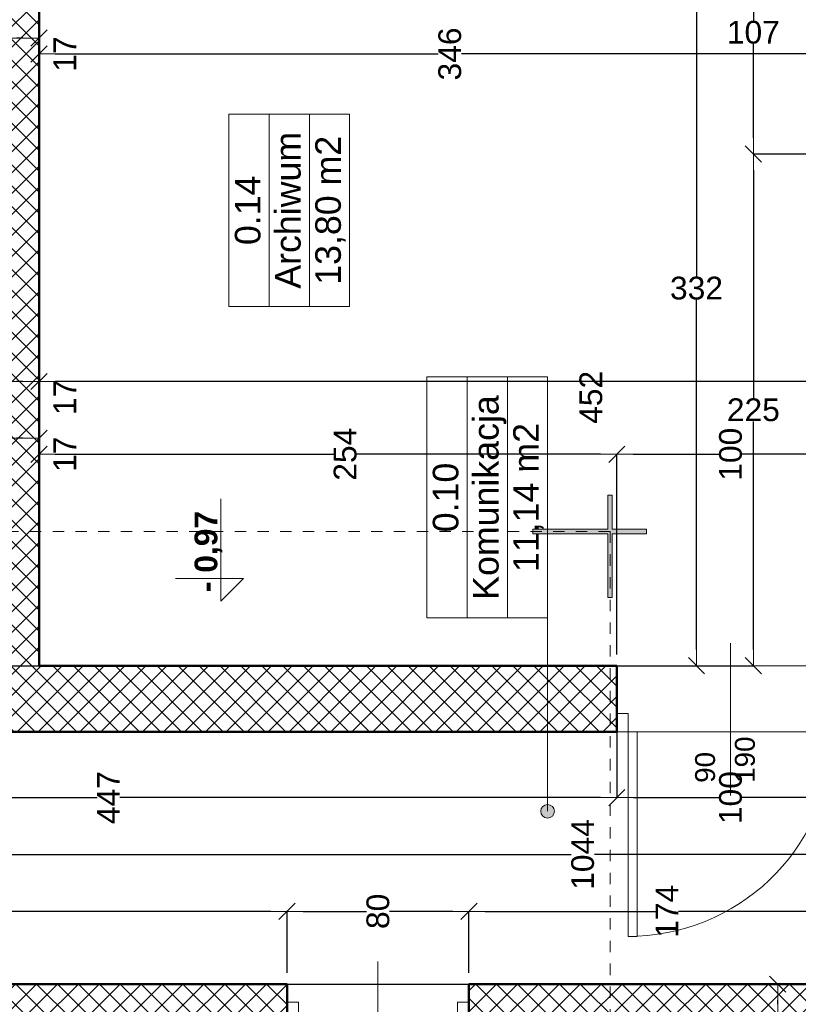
# Model space of a CAD drawing. Header units: millimetres. Extents: x 309006 to 595006, y -33000 to 67000.
# Tile 33 of 55: x 452697 to 456120, y 16503 to 20833. Entities that reach past the tile are written whole.
import ezdxf
from ezdxf.enums import TextEntityAlignment as Align

# ---------------------------------------------------------------- set-up
doc = ezdxf.new("R2010")
doc.units = ezdxf.units.MM
doc.header["$MEASUREMENT"] = 0
doc.linetypes.add('Przerywana 1_100', pattern=[100, 50, -50])
for name, color, linetype in [('Drzwi ArchiCAD', 7, 'Continuous'), ('Opisy', 7, 'Continuous'), ('Wymiary', 7, 'Continuous'), ('Ściany', 7, 'Continuous')]:
    doc.layers.add(name, color=color, linetype=linetype)
for name, color, linetype, lineweight in [('Drzwi ArchiCAD_Nr_pióra__21', 7, 'Continuous', 50), ('Drzwi ArchiCAD_Nr_pióra__3', 7, 'Continuous', 20), ('Drzwi ArchiCAD_Nr_pióra__4', 7, 'Continuous', 20), ('Metryczki pomieszczeń ArchiCADa_Nr_pióra__6', 7, 'Continuous', 13), ('Opisy_Nr_pióra__6', 7, 'Continuous', 13), ('Poziomy_Nr_pióra__6', 7, 'Continuous', 13), ('Znaczniki drzwi ArchiCADa_Nr_pióra__5', 7, 'Continuous', 5), ('Znaczniki_Nr_pióra__6', 7, 'Continuous', 13), ('Ściany_Nr_pióra__21', 7, 'Continuous', 50)]:
    doc.layers.add(name, color=color, linetype=linetype, lineweight=lineweight)
doc.layers.add('Drzwi ArchiCAD_Nr_pióra__82', color=7, linetype='Continuous', lineweight=5, true_color=0x4b4b4b)
doc.layers.add('Ściany_Nr_pióra__102', color=7, linetype='Continuous', lineweight=5, true_color=0x8c8c8c)
doc.styles.add('GENERATED_STYLE_1', font='arial.ttf')
doc.styles.add('GENERATED_STYLE_2', font='arial.ttf')
doc.dimstyles.new('GENERATED_STYLE__1', dxfattribs={"dimtxt": 100, "dimasz": 71.25, "dimexe": 0.18, "dimexo": 50, "dimgap": 0.09, "dimtad": 1, "dimdec": 0, "dimlfac": 0.1, "dimzin": 0, "dimdsep": 46, "dimtxsty": 'GENERATED_STYLE_1', "dimblk": 'ARROWHEAD_6', "dimblk1": 'ARROWHEAD_6', "dimblk2": 'ARROWHEAD_6', "dimcen": 0.09, "dimclrd": 7, "dimclre": 7, "dimclrt": 7, "dimazin": 0, "dimtfac": 1, "dimtdec": 4, "dimtmove": 0, "dimatfit": 3, "dimfxl": 1, "dimtolj": 1, "dimtzin": 0, "dimarcsym": 0})
doc.dimstyles.new('GENERATED_STYLE__2', dxfattribs={"dimtxt": 100, "dimasz": 71.25, "dimexe": 0.18, "dimexo": 50, "dimgap": 0.09, "dimtad": 1, "dimtih": 1, "dimtoh": 1, "dimdec": 0, "dimlfac": 0.1, "dimzin": 0, "dimdsep": 46, "dimtxsty": 'GENERATED_STYLE_1', "dimblk": 'ARROWHEAD_6', "dimblk1": 'ARROWHEAD_6', "dimblk2": 'ARROWHEAD_6', "dimcen": 0.09, "dimclrd": 7, "dimclre": 7, "dimclrt": 7, "dimazin": 0, "dimtfac": 1, "dimtdec": 4, "dimtmove": 0, "dimatfit": 3, "dimfxl": 1, "dimtolj": 1, "dimtzin": 0, "dimarcsym": 0})
doc.dimstyles.new('GENERATED_STYLE__3', dxfattribs={"dimtxt": 100, "dimasz": 71.25, "dimexe": 0.18, "dimexo": 50, "dimgap": 0.09, "dimtad": 1, "dimdec": 0, "dimlfac": 0.1, "dimzin": 0, "dimdsep": 46, "dimtxsty": 'GENERATED_STYLE_1', "dimblk": 'ARROWHEAD_6', "dimblk1": 'ARROWHEAD_6', "dimblk2": 'ARROWHEAD_6', "dimcen": 0.09, "dimclrd": 7, "dimclre": 7, "dimclrt": 7, "dimazin": 0, "dimtfac": 1, "dimtdec": 4, "dimtmove": 2, "dimatfit": 3, "dimfxl": 1, "dimtolj": 1, "dimtzin": 0, "dimarcsym": 0})
pattern_1 = [(45, (0, 0), (-45.961939, 45.961939), []), (135, (0, 0), (45.961939, 45.961939), [])]

# ---------------------------------------------------------------- blocks, each defined once
blk = doc.blocks.new('Komunikacja_0.10_46', base_point=(291168.8, 10956.8))
at = {"layer": 'Metryczki pomieszczeń ArchiCADa_Nr_pióra__6', "linetype": 'Continuous'}
for p, q in [((290639, 11222), (291698.7, 11222)), ((290639, 11045.2), (290639, 11222)), ((291698.7, 11222), (291698.7, 11045.2)), ((291698.7, 11045.2), (290639, 11045.2)), ((290639, 11045.2), (291698.7, 11045.2)), ((290639, 10868.4), (290639, 11045.2)), ((291698.7, 11045.2), (291698.7, 10868.4)), ((291698.7, 10868.4), (290639, 10868.4)), ((290639, 10868.4), (291698.7, 10868.4)), ((290639, 10691.7), (290639, 10868.4)), ((291698.7, 10868.4), (291698.7, 10691.7)), ((291698.7, 10691.7), (290639, 10691.7))]:
    blk.add_line(p, q, dxfattribs=at)
at = {"layer": 'Metryczki pomieszczeń ArchiCADa_Nr_pióra__6'}
for tag, style, p in [('ROOM_NUMBER', 'GENERATED_STYLE_2', (291168.8, 11196.3)), ('ROOM_NAME', 'GENERATED_STYLE_2', (291168.8, 11019.5)), ('ROOM_AREA', 'GENERATED_STYLE_1', (291168.8, 10842.7))]:
    blk.add_attdef(tag, text='', height=112.5, dxfattribs=dict(at, style=style)).set_placement(p, align=Align.TOP_CENTER)
blk = doc.blocks.new('Archiwum_0.14_50', base_point=(292431.7, 11827))
at = {"layer": 'Metryczki pomieszczeń ArchiCADa_Nr_pióra__6', "linetype": 'Continuous'}
for p, q in [((292008.9, 12092.1), (292854.6, 12092.1)), ((292008.9, 11915.4), (292008.9, 12092.1)), ((292854.6, 12092.1), (292854.6, 11915.4)), ((292854.6, 11915.4), (292008.9, 11915.4)), ((292008.9, 11915.4), (292854.6, 11915.4)), ((292008.9, 11738.6), (292008.9, 11915.4)), ((292854.6, 11915.4), (292854.6, 11738.6)), ((292854.6, 11738.6), (292008.9, 11738.6)), ((292008.9, 11738.6), (292854.6, 11738.6)), ((292008.9, 11561.8), (292008.9, 11738.6)), ((292854.6, 11738.6), (292854.6, 11561.8)), ((292854.6, 11561.8), (292008.9, 11561.8))]:
    blk.add_line(p, q, dxfattribs=at)
at = {"layer": 'Metryczki pomieszczeń ArchiCADa_Nr_pióra__6'}
for tag, style, p in [('ROOM_NUMBER', 'GENERATED_STYLE_2', (292431.7, 12066.4)), ('ROOM_NAME', 'GENERATED_STYLE_2', (292431.7, 11889.6)), ('ROOM_AREA', 'GENERATED_STYLE_1', (292431.7, 11712.9))]:
    blk.add_attdef(tag, text='', height=112.5, dxfattribs=dict(at, style=style)).set_placement(p, align=Align.TOP_CENTER)
blk = doc.blocks.new('D1 Drzwi proste 13_3')
at = {"layer": 'Drzwi ArchiCAD_Nr_pióra__21', "linetype": 'Continuous'}
for p, q in [((-500, 0), (-500, -80)), ((500, 0), (500, -80))]:
    blk.add_line(p, q, dxfattribs=at)
at = {"layer": 'Drzwi ArchiCAD_Nr_pióra__3', "linetype": 'Continuous'}
blk.add_arc((450, 0), 900, 92.5473, 180, dxfattribs=at)
at = {"layer": 'Drzwi ArchiCAD_Nr_pióra__4', "linetype": 'Continuous'}
for p, q in [((450, 900), (410, 900)), ((410, 900), (410, 0)), ((450, 0), (450, 900)), ((-450, 0), (-500, 0)), ((-500, 0), (-500, -80)), ((-450, -80), (-450, 0)), ((410, 0), (450, 0)), ((500, 0), (450, 0)), ((450, 0), (450, -80)), ((500, -80), (500, 0)), ((-500, -80), (-450, -80)), ((450, -80), (500, -80))]:
    blk.add_line(p, q, dxfattribs=at)
at = {"layer": 'Drzwi ArchiCAD_Nr_pióra__82', "linetype": 'Przerywana 1_100'}
for p, q in [((-500, 0), (500, 0)), ((-500, -290), (500, -290))]:
    blk.add_line(p, q, dxfattribs=at)
blk = doc.blocks.new('Znacznik O 13_16')
at = {"layer": 'Znaczniki drzwi ArchiCADa_Nr_pióra__5', "linetype": 'Continuous'}
blk.add_line((0, -571.25), (0, 100), dxfattribs=at)
at = {"layer": 'Znaczniki drzwi ArchiCADa_Nr_pióra__5', "style": 'GENERATED_STYLE_1'}
for tag, p in [('AC_MarkerText_2', (-13.75, -486.4395)), ('AC_MarkerText_3', (161.25, -486.4395))]:
    blk.add_attdef(tag, text='', height=87.5, rotation=90, dxfattribs=at).set_placement(p, align=Align.BOTTOM_LEFT)
blk = doc.blocks.new('Ściana_141', base_point=(290139, 18797.1))
at = {"layer": 'Ściany_Nr_pióra__102', "linetype": 'Continuous'}
h = blk.add_hatch(dxfattribs=at)
h.set_pattern_fill('Bloczki_betonowe', color=256, style=0, pattern_type=2)
h.set_pattern_definition(pattern_1)
h.paths.add_polyline_path([(290139, 10387.1), (290219, 10387.1), (290429, 10387.1), (290429, 14857.1), (290219, 14857.1), (290139, 14857.1)])
at = {"layer": 'Ściany_Nr_pióra__21', "linetype": 'Continuous'}
for p, q in [((290139, 10387.1), (290219, 10387.1)), ((290219, 10387.1), (290429, 10387.1))]:
    blk.add_line(p, q, dxfattribs=at)
at = {"layer": 'Ściany_Nr_pióra__21', "linetype": 'Continuous', "flags": 128}
for points in [[(290139, 14857.1), (290139, 10387.1)], [(290429, 10387.1), (290429, 12927.1)]]:
    blk.add_lwpolyline(points, dxfattribs=at)
at = {"layer": 'Drzwi ArchiCAD', "color": 251, "linetype": 'Continuous', "lineweight": 20, "true_color": 0x6a6a6a, "zscale": 1000, "rotation": 90}
blk.add_blockref('D1 Drzwi proste 13_3', (290139, 9887.1), dxfattribs=at)
at = {"layer": 'Znaczniki drzwi ArchiCADa_Nr_pióra__5'}
ref = blk.add_blockref('Znacznik O 13_16', (290429, 9887.1), dxfattribs=dict(at, rotation=270))
ref.add_attrib('AC_MarkerText_2', '90', dxfattribs={"color": 7, "height": 87.5, "rotation": 360, "style": 'GENERATED_STYLE_1'}).set_placement((289914, 9929.4), align=Align.BOTTOM_LEFT)
ref.add_attrib('AC_MarkerText_3', '190', dxfattribs={"color": 7, "height": 87.5, "rotation": 360, "style": 'GENERATED_STYLE_1'}).set_placement((289914, 9754.4), align=Align.BOTTOM_LEFT)
blk = doc.blocks.new('D1 Drzwi proste 13_5')
at = {"layer": 'Drzwi ArchiCAD_Nr_pióra__21', "linetype": 'Continuous'}
for p, q in [((-400, 0), (-400, -80)), ((400, 0), (400, -80))]:
    blk.add_line(p, q, dxfattribs=at)
at = {"layer": 'Drzwi ArchiCAD_Nr_pióra__3', "linetype": 'Continuous'}
blk.add_arc((350, 0), 700, 93.2758, 180, dxfattribs=at)
at = {"layer": 'Drzwi ArchiCAD_Nr_pióra__4', "linetype": 'Continuous'}
for p, q in [((350, 700), (310, 700)), ((310, 700), (310, 0)), ((350, 0), (350, 700)), ((-350, 0), (-400, 0)), ((-400, 0), (-400, -80)), ((-350, -80), (-350, 0)), ((310, 0), (350, 0)), ((400, 0), (350, 0)), ((350, 0), (350, -80)), ((400, -80), (400, 0)), ((-400, -80), (-350, -80)), ((350, -80), (400, -80))]:
    blk.add_line(p, q, dxfattribs=at)
at = {"layer": 'Drzwi ArchiCAD_Nr_pióra__82', "linetype": 'Przerywana 1_100'}
for p, q in [((-400, 0), (400, 0)), ((-400, -160), (400, -160))]:
    blk.add_line(p, q, dxfattribs=at)
blk = doc.blocks.new('Znacznik O 13_14')
at = {"layer": 'Znaczniki drzwi ArchiCADa_Nr_pióra__5', "linetype": 'Continuous'}
blk.add_line((0, -441.25), (0, 100), dxfattribs=at)
at = {"layer": 'Znaczniki drzwi ArchiCADa_Nr_pióra__5', "style": 'GENERATED_STYLE_1'}
for tag, p in [('AC_MarkerText_2', (-13.75, -356.4395)), ('AC_MarkerText_3', (161.25, -356.4395))]:
    blk.add_attdef(tag, text='', height=87.5, rotation=90, dxfattribs=at).set_placement(p, align=Align.BOTTOM_LEFT)
blk = doc.blocks.new('Ściana_148', base_point=(288869, 15757.1))
at = {"layer": 'Ściany_Nr_pióra__102', "linetype": 'Continuous'}
h = blk.add_hatch(dxfattribs=at)
h.set_pattern_fill('Bloczki_betonowe', color=256, style=0, pattern_type=2)
h.set_pattern_definition(pattern_1)
h.paths.add_polyline_path([(288869, 15887.1), (288869, 11837.1), (288949, 11837.1), (289029, 11837.1), (289029, 15757.1)])
h = blk.add_hatch(dxfattribs=at)
h.set_pattern_fill('Bloczki_betonowe', color=256, style=0, pattern_type=2)
h.set_pattern_definition(pattern_1)
h.paths.add_polyline_path([(288869, 9297.1), (288949, 9297.1), (289029, 9297.1), (289029, 11037.1), (288949, 11037.1), (288869, 11037.1)])
at = {"layer": 'Ściany_Nr_pióra__21', "linetype": 'Continuous'}
for p, q in [((288869, 11837.1), (288949, 11837.1)), ((288949, 11837.1), (289029, 11837.1)), ((288869, 11037.1), (288949, 11037.1)), ((288949, 11037.1), (289029, 11037.1))]:
    blk.add_line(p, q, dxfattribs=at)
at = {"layer": 'Ściany_Nr_pióra__21', "linetype": 'Continuous', "flags": 128}
for points in [[(289029, 11837.1), (289029, 15757.1)], [(289029, 9297.1), (289029, 11037.1)]]:
    blk.add_lwpolyline(points, dxfattribs=at)
at = {"layer": 'Drzwi ArchiCAD', "color": 251, "linetype": 'Continuous', "lineweight": 20, "true_color": 0x6a6a6a, "xscale": -1, "zscale": 1000, "rotation": 90}
blk.add_blockref('D1 Drzwi proste 13_5', (288869, 11437.1), dxfattribs=at)
at = {"layer": 'Znaczniki drzwi ArchiCADa_Nr_pióra__5'}
ref = blk.add_blockref('Znacznik O 13_14', (289029, 11437.1), dxfattribs=dict(at, rotation=270))
ref.add_attrib('AC_MarkerText_2', '80', dxfattribs={"color": 7, "height": 87.5, "rotation": 360, "style": 'GENERATED_STYLE_1'}).set_placement((288644, 11479.4), align=Align.BOTTOM_LEFT)
ref.add_attrib('AC_MarkerText_3', '190', dxfattribs={"color": 7, "height": 87.5, "rotation": 360, "style": 'GENERATED_STYLE_1'}).set_placement((288644, 11304.4), align=Align.BOTTOM_LEFT)
blk = doc.blocks.new('Ściana_153', base_point=(290139, 12927.1))
at = {"layer": 'Ściany_Nr_pióra__102', "linetype": 'Continuous'}
h = blk.add_hatch(dxfattribs=at)
h.set_pattern_fill('Bloczki_betonowe', color=256, style=0, pattern_type=2)
h.set_pattern_definition(pattern_1)
h.paths.add_polyline_path([(290429, 12927.1), (293749, 12927.1), (293749, 13097.1), (290429, 13097.1)])
at = {"layer": 'Ściany_Nr_pióra__21', "linetype": 'Continuous', "flags": 128}
for points in [[(293749, 13097.1), (290429, 13097.1)], [(290429, 12927.1), (293749, 12927.1)]]:
    blk.add_lwpolyline(points, dxfattribs=at)
blk = doc.blocks.new('ARROWHEAD_6')
at = {"color": 0, "linetype": 'Continuous', "lineweight": 0}
for p, q in [((0, 0), (-1, 0)), ((-0.5, -0.5), (0.5, 0.5))]:
    blk.add_line(p, q, dxfattribs=at)
blk = doc.blocks.new('*D1327')
at = {"layer": 'Defpoints', "color": 0}
for p in [(456242, 20767.1), (452782, 20682.1), (452782, 19497.1)]:
    blk.add_point(p, dxfattribs=at)
at = {"layer": 'Wymiary', "color": 7, "linetype": 'Continuous', "lineweight": -2}
for p, q in [((456242, 20717.1), (456242, 20681.9)), ((452782, 19547.1), (452782, 20682.3)), ((452853.2, 20682.1), (454536.7, 20682.1)), ((456170.7, 20682.1), (454639, 20682.1))]:
    blk.add_line(p, q, dxfattribs=at)
at = {"layer": 'Wymiary', "color": 7, "lineweight": -2, "xscale": 71.25, "yscale": 71.25, "zscale": 71.25, "rotation": 180}
blk.add_blockref('ARROWHEAD_6', (452782, 20682.1), dxfattribs=at)
at = {"layer": 'Wymiary', "color": 7, "lineweight": -2, "xscale": 71.25, "yscale": 71.25, "zscale": 71.25}
blk.add_blockref('ARROWHEAD_6', (456242, 20682.1), dxfattribs=at)
at = {"layer": 'Wymiary', "color": 7, "lineweight": 5, "insert": (454587.9, 20682.1), "char_height": 100, "attachment_point": 5, "rotation": 90, "style": 'GENERATED_STYLE_1'}
blk.add_mtext('\\A1;346', dxfattribs=at)
blk = doc.blocks.new('*D1328')
at = {"layer": 'Defpoints', "color": 0}
for p in [(452612, 20752.1), (452612, 19497.1), (452782, 19497.1)]:
    blk.add_point(p, dxfattribs=at)
at = {"layer": 'Wymiary', "color": 7, "linetype": 'Continuous', "lineweight": -2}
for p, q in [((452612, 19547.1), (452612, 20752.3)), ((452710.7, 20752.1), (452683.2, 20752.1)), ((452782, 19547.1), (452782, 20752.3))]:
    blk.add_line(p, q, dxfattribs=at)
at = {"layer": 'Wymiary', "color": 7, "lineweight": -2, "xscale": 71.25, "yscale": 71.25, "zscale": 71.25, "rotation": 180}
blk.add_blockref('ARROWHEAD_6', (452612, 20752.1), dxfattribs=at)
at = {"layer": 'Wymiary', "color": 7, "lineweight": -2, "xscale": 71.25, "yscale": 71.25, "zscale": 71.25}
blk.add_blockref('ARROWHEAD_6', (452782, 20752.1), dxfattribs=at)
at = {"layer": 'Wymiary', "color": 7, "lineweight": 5, "insert": (452895.4, 20682.1), "char_height": 100, "attachment_point": 5, "rotation": 90, "style": 'GENERATED_STYLE_1'}
blk.add_mtext('\\A1;17', dxfattribs=at)
blk = doc.blocks.new('*D1337')
at = {"layer": 'Defpoints', "color": 0}
for p in [(451507, 21312.1), (455672, 21312.1), (452192, 17992.1)]:
    blk.add_point(p, dxfattribs=at)
at = {"layer": 'Wymiary', "color": 7, "linetype": 'Continuous', "lineweight": -2}
for p, q in [((451557, 21312.1), (455672.2, 21312.1)), ((455672, 21240.9), (455672, 19703.2)), ((455672, 18063.4), (455672, 19601)), ((452242, 17992.1), (455672.2, 17992.1))]:
    blk.add_line(p, q, dxfattribs=at)
at = {"layer": 'Wymiary', "color": 7, "lineweight": -2, "xscale": 71.25, "yscale": 71.25, "zscale": 71.25}
for p, rotation in [((455672, 21312.1), 90), ((455672, 17992.1), 270)]:
    blk.add_blockref('ARROWHEAD_6', p, dxfattribs=dict(at, rotation=rotation))
at = {"layer": 'Wymiary', "color": 7, "lineweight": 5, "insert": (455672, 19652.1), "char_height": 100, "attachment_point": 5, "style": 'GENERATED_STYLE_1'}
blk.add_mtext('\\A1;332', dxfattribs=at)
blk = doc.blocks.new('*D1339')
at = {"layer": 'Defpoints', "color": 0}
for p in [(455922, 20242.1), (456242, 20242.1), (452192, 17992.1)]:
    blk.add_point(p, dxfattribs=at)
at = {"layer": 'Wymiary', "color": 7, "linetype": 'Continuous', "lineweight": -2}
for p, q in [((456192, 20242.1), (455921.8, 20242.1)), ((455922, 20170.9), (455922, 19168.2)), ((455922, 18063.4), (455922, 19066)), ((452242, 17992.1), (455922.2, 17992.1))]:
    blk.add_line(p, q, dxfattribs=at)
at = {"layer": 'Wymiary', "color": 7, "lineweight": -2, "xscale": 71.25, "yscale": 71.25, "zscale": 71.25}
for p, rotation in [((455922, 20242.1), 90), ((455922, 17992.1), 270)]:
    blk.add_blockref('ARROWHEAD_6', p, dxfattribs=dict(at, rotation=rotation))
at = {"layer": 'Wymiary', "color": 7, "lineweight": 5, "insert": (455922, 19117.1), "char_height": 100, "attachment_point": 5, "style": 'GENERATED_STYLE_1'}
blk.add_mtext('\\A1;225', dxfattribs=at)
blk = doc.blocks.new('*D1340')
at = {"layer": 'Defpoints', "color": 0}
for p in [(451507, 21312.1), (455922, 21312.1), (456242, 20242.1)]:
    blk.add_point(p, dxfattribs=at)
at = {"layer": 'Wymiary', "color": 7, "linetype": 'Continuous', "lineweight": -2}
for p, q in [((451557, 21312.1), (455922.2, 21312.1)), ((455922, 21240.9), (455922, 20828.2)), ((455922, 20313.4), (455922, 20726)), ((456192, 20242.1), (455921.8, 20242.1))]:
    blk.add_line(p, q, dxfattribs=at)
at = {"layer": 'Wymiary', "color": 7, "lineweight": -2, "xscale": 71.25, "yscale": 71.25, "zscale": 71.25}
for p, rotation in [((455922, 21312.1), 90), ((455922, 20242.1), 270)]:
    blk.add_blockref('ARROWHEAD_6', p, dxfattribs=dict(at, rotation=rotation))
at = {"layer": 'Wymiary', "color": 7, "lineweight": 5, "insert": (455922, 20777.1), "char_height": 100, "attachment_point": 5, "style": 'GENERATED_STYLE_1'}
blk.add_mtext('\\A1;107', dxfattribs=at)
blk = doc.blocks.new('*D1343')
at = {"layer": 'Defpoints', "color": 0}
for p in [(452782, 19497.1), (452782, 19242.1), (457302, 18972.1)]:
    blk.add_point(p, dxfattribs=at)
at = {"layer": 'Wymiary', "color": 7, "linetype": 'Continuous', "lineweight": -2}
for p, q in [((452782, 19447.1), (452782, 19241.9)), ((457230.7, 19242.1), (452853.2, 19242.1)), ((457302, 19022.1), (457302, 19242.3))]:
    blk.add_line(p, q, dxfattribs=at)
at = {"layer": 'Wymiary', "color": 7, "lineweight": -2, "xscale": 71.25, "yscale": 71.25, "zscale": 71.25, "rotation": 180}
blk.add_blockref('ARROWHEAD_6', (452782, 19242.1), dxfattribs=at)
at = {"layer": 'Wymiary', "color": 7, "lineweight": -2, "xscale": 71.25, "yscale": 71.25, "zscale": 71.25}
blk.add_blockref('ARROWHEAD_6', (457302, 19242.1), dxfattribs=at)
at = {"layer": 'Wymiary', "color": 7, "lineweight": 5, "insert": (455208.2, 19172.1), "char_height": 100, "attachment_point": 5, "rotation": 90, "style": 'GENERATED_STYLE_1'}
blk.add_mtext('\\A1;452', dxfattribs=at)
blk = doc.blocks.new('*D1344')
at = {"layer": 'Defpoints', "color": 0}
for p in [(452612, 19497.1), (452782, 19497.1), (452612, 19242.1)]:
    blk.add_point(p, dxfattribs=at)
at = {"layer": 'Wymiary', "color": 7, "linetype": 'Continuous', "lineweight": -2}
for p, q in [((452612, 19447.1), (452612, 19241.9)), ((452782, 19447.1), (452782, 19241.9)), ((452710.7, 19242.1), (452683.2, 19242.1))]:
    blk.add_line(p, q, dxfattribs=at)
at = {"layer": 'Wymiary', "color": 7, "lineweight": -2, "xscale": 71.25, "yscale": 71.25, "zscale": 71.25, "rotation": 180}
blk.add_blockref('ARROWHEAD_6', (452612, 19242.1), dxfattribs=at)
at = {"layer": 'Wymiary', "color": 7, "lineweight": -2, "xscale": 71.25, "yscale": 71.25, "zscale": 71.25}
blk.add_blockref('ARROWHEAD_6', (452782, 19242.1), dxfattribs=at)
at = {"layer": 'Wymiary', "color": 7, "lineweight": 5, "insert": (452895.4, 19172.1), "char_height": 100, "attachment_point": 5, "rotation": 90, "style": 'GENERATED_STYLE_1'}
blk.add_mtext('\\A1;17', dxfattribs=at)
blk = doc.blocks.new('*D1353')
at = {"layer": 'Defpoints', "color": 0}
for p in [(455322, 18922.1), (455322, 17992.1), (456322, 17992.1)]:
    blk.add_point(p, dxfattribs=at)
at = {"layer": 'Wymiary', "color": 7, "linetype": 'Continuous', "lineweight": -2}
for p, q in [((455322, 18042.1), (455322, 18922.3)), ((455393.2, 18922.1), (455770.8, 18922.1)), ((456250.7, 18922.1), (455873.1, 18922.1)), ((456322, 18042.1), (456322, 18922.3))]:
    blk.add_line(p, q, dxfattribs=at)
at = {"layer": 'Wymiary', "color": 7, "lineweight": -2, "xscale": 71.25, "yscale": 71.25, "zscale": 71.25, "rotation": 180}
blk.add_blockref('ARROWHEAD_6', (455322, 18922.1), dxfattribs=at)
at = {"layer": 'Wymiary', "color": 7, "lineweight": -2, "xscale": 71.25, "yscale": 71.25, "zscale": 71.25}
blk.add_blockref('ARROWHEAD_6', (456322, 18922.1), dxfattribs=at)
at = {"layer": 'Wymiary', "color": 7, "lineweight": 5, "insert": (455822, 18922.1), "char_height": 100, "attachment_point": 5, "rotation": 90, "style": 'GENERATED_STYLE_1'}
blk.add_mtext('\\A1;100', dxfattribs=at)
blk = doc.blocks.new('*D1354')
at = {"layer": 'Defpoints', "color": 0}
for p in [(452782, 19497.1), (452782, 18922.1), (455322, 17992.1)]:
    blk.add_point(p, dxfattribs=at)
at = {"layer": 'Wymiary', "color": 7, "linetype": 'Continuous', "lineweight": -2}
for p, q in [((452782, 19447.1), (452782, 18921.9)), ((452853.2, 18922.1), (454076.7, 18922.1)), ((455250.7, 18922.1), (454179, 18922.1)), ((455322, 18042.1), (455322, 18922.3))]:
    blk.add_line(p, q, dxfattribs=at)
at = {"layer": 'Wymiary', "color": 7, "lineweight": -2, "xscale": 71.25, "yscale": 71.25, "zscale": 71.25, "rotation": 180}
blk.add_blockref('ARROWHEAD_6', (452782, 18922.1), dxfattribs=at)
at = {"layer": 'Wymiary', "color": 7, "lineweight": -2, "xscale": 71.25, "yscale": 71.25, "zscale": 71.25}
blk.add_blockref('ARROWHEAD_6', (455322, 18922.1), dxfattribs=at)
at = {"layer": 'Wymiary', "color": 7, "lineweight": 5, "insert": (454127.9, 18922.1), "char_height": 100, "attachment_point": 5, "rotation": 90, "style": 'GENERATED_STYLE_1'}
blk.add_mtext('\\A1;254', dxfattribs=at)
blk = doc.blocks.new('*D1355')
at = {"layer": 'Defpoints', "color": 0}
for p in [(452612, 19497.1), (452782, 19497.1), (452612, 18992.1)]:
    blk.add_point(p, dxfattribs=at)
at = {"layer": 'Wymiary', "color": 7, "linetype": 'Continuous', "lineweight": -2}
for p, q in [((452612, 19447.1), (452612, 18991.9)), ((452782, 19447.1), (452782, 18991.9)), ((452710.7, 18992.1), (452683.2, 18992.1))]:
    blk.add_line(p, q, dxfattribs=at)
at = {"layer": 'Wymiary', "color": 7, "lineweight": -2, "xscale": 71.25, "yscale": 71.25, "zscale": 71.25, "rotation": 180}
blk.add_blockref('ARROWHEAD_6', (452612, 18992.1), dxfattribs=at)
at = {"layer": 'Wymiary', "color": 7, "lineweight": -2, "xscale": 71.25, "yscale": 71.25, "zscale": 71.25}
blk.add_blockref('ARROWHEAD_6', (452782, 18992.1), dxfattribs=at)
at = {"layer": 'Wymiary', "color": 7, "lineweight": 5, "insert": (452895.4, 18922.1), "char_height": 100, "attachment_point": 5, "rotation": 90, "style": 'GENERATED_STYLE_1'}
blk.add_mtext('\\A1;17', dxfattribs=at)
blk = doc.blocks.new('*D1362')
at = {"layer": 'Defpoints', "color": 0}
for p in [(455322, 17992.1), (456322, 17992.1), (455322, 17412.1)]:
    blk.add_point(p, dxfattribs=at)
at = {"layer": 'Wymiary', "color": 7, "linetype": 'Continuous', "lineweight": -2}
for p, q in [((455322, 17942.1), (455322, 17411.9)), ((456322, 17942.1), (456322, 17411.9)), ((455393.2, 17412.1), (455770.8, 17412.1)), ((456250.7, 17412.1), (455873.1, 17412.1))]:
    blk.add_line(p, q, dxfattribs=at)
at = {"layer": 'Wymiary', "color": 7, "lineweight": -2, "xscale": 71.25, "yscale": 71.25, "zscale": 71.25, "rotation": 180}
blk.add_blockref('ARROWHEAD_6', (455322, 17412.1), dxfattribs=at)
at = {"layer": 'Wymiary', "color": 7, "lineweight": -2, "xscale": 71.25, "yscale": 71.25, "zscale": 71.25}
blk.add_blockref('ARROWHEAD_6', (456322, 17412.1), dxfattribs=at)
at = {"layer": 'Wymiary', "color": 7, "lineweight": 5, "insert": (455822, 17412.1), "char_height": 100, "attachment_point": 5, "rotation": 90, "style": 'GENERATED_STYLE_1'}
blk.add_mtext('\\A1;100', dxfattribs=at)
blk = doc.blocks.new('*D1363')
at = {"layer": 'Defpoints', "color": 0}
for p in [(450852, 17992.1), (455322, 17992.1), (450852, 17412.1)]:
    blk.add_point(p, dxfattribs=at)
at = {"layer": 'Wymiary', "color": 7, "linetype": 'Continuous', "lineweight": -2}
for p, q in [((450852, 17942.1), (450852, 17411.9)), ((455322, 17942.1), (455322, 17411.9)), ((450923.2, 17412.1), (453036.9, 17412.1)), ((455250.7, 17412.1), (453137.1, 17412.1))]:
    blk.add_line(p, q, dxfattribs=at)
at = {"layer": 'Wymiary', "color": 7, "lineweight": -2, "xscale": 71.25, "yscale": 71.25, "zscale": 71.25, "rotation": 180}
blk.add_blockref('ARROWHEAD_6', (450852, 17412.1), dxfattribs=at)
at = {"layer": 'Wymiary', "color": 7, "lineweight": -2, "xscale": 71.25, "yscale": 71.25, "zscale": 71.25}
blk.add_blockref('ARROWHEAD_6', (455322, 17412.1), dxfattribs=at)
at = {"layer": 'Wymiary', "color": 7, "lineweight": 5, "insert": (453087, 17412.1), "char_height": 100, "attachment_point": 5, "rotation": 90, "style": 'GENERATED_STYLE_1'}
blk.add_mtext('\\A1;447', dxfattribs=at)
blk = doc.blocks.new('*D1371')
at = {"layer": 'Defpoints', "color": 0}
for p in [(460392, 18862.1), (449952, 17162.1), (449952, 17067.1)]:
    blk.add_point(p, dxfattribs=at)
at = {"layer": 'Wymiary', "color": 7, "linetype": 'Continuous', "lineweight": -2}
for p, q in [((460392, 18812.1), (460392, 17161.9)), ((449952, 17117.1), (449952, 17162.3)), ((450023.2, 17162.1), (455120.8, 17162.1)), ((460320.7, 17162.1), (455223.1, 17162.1))]:
    blk.add_line(p, q, dxfattribs=at)
at = {"layer": 'Wymiary', "color": 7, "lineweight": -2, "xscale": 71.25, "yscale": 71.25, "zscale": 71.25, "rotation": 180}
blk.add_blockref('ARROWHEAD_6', (449952, 17162.1), dxfattribs=at)
at = {"layer": 'Wymiary', "color": 7, "lineweight": -2, "xscale": 71.25, "yscale": 71.25, "zscale": 71.25}
blk.add_blockref('ARROWHEAD_6', (460392, 17162.1), dxfattribs=at)
at = {"layer": 'Wymiary', "color": 7, "lineweight": 5, "insert": (455172, 17162.1), "char_height": 100, "attachment_point": 5, "rotation": 90, "style": 'GENERATED_STYLE_1'}
blk.add_mtext('\\A1;1044', dxfattribs=at)
blk = doc.blocks.new('*D1376')
at = {"layer": 'Defpoints', "color": 0}
for p in [(454672, 16912.1), (454672, 16592.1), (456412, 16592.1)]:
    blk.add_point(p, dxfattribs=at)
at = {"layer": 'Wymiary', "color": 7, "linetype": 'Continuous', "lineweight": -2}
for p, q in [((454672, 16642.1), (454672, 16912.3)), ((454743.2, 16912.1), (455491.7, 16912.1)), ((456340.7, 16912.1), (455592.3, 16912.1)), ((456412, 16642.1), (456412, 16912.3))]:
    blk.add_line(p, q, dxfattribs=at)
at = {"layer": 'Wymiary', "color": 7, "lineweight": -2, "xscale": 71.25, "yscale": 71.25, "zscale": 71.25, "rotation": 180}
blk.add_blockref('ARROWHEAD_6', (454672, 16912.1), dxfattribs=at)
at = {"layer": 'Wymiary', "color": 7, "lineweight": -2, "xscale": 71.25, "yscale": 71.25, "zscale": 71.25}
blk.add_blockref('ARROWHEAD_6', (456412, 16912.1), dxfattribs=at)
at = {"layer": 'Wymiary', "color": 7, "lineweight": 5, "insert": (455542, 16912.1), "char_height": 100, "attachment_point": 5, "rotation": 90, "style": 'GENERATED_STYLE_1'}
blk.add_mtext('\\A1;174', dxfattribs=at)
blk = doc.blocks.new('*D1377')
at = {"layer": 'Defpoints', "color": 0}
for p in [(453872, 16912.1), (453872, 16592.1), (454672, 16592.1)]:
    blk.add_point(p, dxfattribs=at)
at = {"layer": 'Wymiary', "color": 7, "linetype": 'Continuous', "lineweight": -2}
for p, q in [((453872, 16642.1), (453872, 16912.3)), ((453943.2, 16912.1), (454220.8, 16912.1)), ((454600.7, 16912.1), (454323.1, 16912.1)), ((454672, 16642.1), (454672, 16912.3))]:
    blk.add_line(p, q, dxfattribs=at)
at = {"layer": 'Wymiary', "color": 7, "lineweight": -2, "xscale": 71.25, "yscale": 71.25, "zscale": 71.25, "rotation": 180}
blk.add_blockref('ARROWHEAD_6', (453872, 16912.1), dxfattribs=at)
at = {"layer": 'Wymiary', "color": 7, "lineweight": -2, "xscale": 71.25, "yscale": 71.25, "zscale": 71.25}
blk.add_blockref('ARROWHEAD_6', (454672, 16912.1), dxfattribs=at)
at = {"layer": 'Wymiary', "color": 7, "lineweight": 5, "insert": (454272, 16912.1), "char_height": 100, "attachment_point": 5, "rotation": 90, "style": 'GENERATED_STYLE_1'}
blk.add_mtext('\\A1;80', dxfattribs=at)
blk = doc.blocks.new('*D1378')
at = {"layer": 'Defpoints', "color": 0}
for p in [(449952, 17067.1), (449952, 16912.1), (453872, 16592.1)]:
    blk.add_point(p, dxfattribs=at)
at = {"layer": 'Wymiary', "color": 7, "linetype": 'Continuous', "lineweight": -2}
for p, q in [((449952, 17017.1), (449952, 16911.9)), ((450023.2, 16912.1), (451860.8, 16912.1)), ((453800.7, 16912.1), (451963.1, 16912.1)), ((453872, 16642.1), (453872, 16912.3))]:
    blk.add_line(p, q, dxfattribs=at)
at = {"layer": 'Wymiary', "color": 7, "lineweight": -2, "xscale": 71.25, "yscale": 71.25, "zscale": 71.25, "rotation": 180}
blk.add_blockref('ARROWHEAD_6', (449952, 16912.1), dxfattribs=at)
at = {"layer": 'Wymiary', "color": 7, "lineweight": -2, "xscale": 71.25, "yscale": 71.25, "zscale": 71.25}
blk.add_blockref('ARROWHEAD_6', (453872, 16912.1), dxfattribs=at)
at = {"layer": 'Wymiary', "color": 7, "lineweight": 5, "insert": (451912, 16912.1), "char_height": 100, "attachment_point": 5, "rotation": 90, "style": 'GENERATED_STYLE_1'}
blk.add_mtext('\\A1;392', dxfattribs=at)
blk = doc.blocks.new('*D1385')
at = {"layer": 'Defpoints', "color": 0}
for p in [(453582, 16592.1), (456028.9, 16592.1), (453582, 16432.1)]:
    blk.add_point(p, dxfattribs=at)
at = {"layer": 'Wymiary', "color": 7, "linetype": 'Continuous', "lineweight": -2}
for p, q in [((453632, 16592.1), (456029.1, 16592.1)), ((456028.9, 16503.4), (456028.9, 16520.9)), ((453632, 16432.1), (456029.1, 16432.1)), ((456028.9, 16293.9), (456028.9, 16432.1)), ((455895.1, 16293.9), (456028.9, 16293.9))]:
    blk.add_line(p, q, dxfattribs=at)
at = {"layer": 'Wymiary', "color": 7, "lineweight": -2, "xscale": 71.25, "yscale": 71.25, "zscale": 71.25}
for p, rotation in [((456028.9, 16592.1), 90), ((456028.9, 16432.1), 270)]:
    blk.add_blockref('ARROWHEAD_6', p, dxfattribs=dict(at, rotation=rotation))
at = {"layer": 'Wymiary', "color": 7, "lineweight": 5, "insert": (455962, 16345.1), "char_height": 100, "attachment_point": 5, "style": 'GENERATED_STYLE_1'}
blk.add_mtext('\\A1;16', dxfattribs=at)

msp = doc.modelspace()

# ---------------------------------------------------------------- hatches: boundary and pattern name
at = {"layer": 'Opisy_Nr_pióra__6', "linetype": 'Continuous', "lineweight": 5}
msp.add_hatch(color=256, dxfattribs=at).paths.add_polyline_path([(455017.4, 17382.1, 1), (455017.4, 17322.1, 1)])
at = {"layer": 'Znaczniki_Nr_pióra__6', "linetype": 'Continuous', "lineweight": 5}
msp.add_hatch(color=256, dxfattribs=at).paths.add_polyline_path([(455282, 18292.1), (455282, 18572.1), (454952, 18572.1), (454952, 18592.1), (455282, 18592.1), (455282, 18742.1), (455302, 18742.1), (455302, 18592.1), (455452, 18592.1), (455452, 18572.1), (455302, 18572.1), (455302, 18292.1)])

# ---------------------------------------------------------------- linework, layer by layer
at = {"layer": 'Opisy', "color": 9, "linetype": 'Continuous', "lineweight": 5, "flags": 128}
for points in [[(452782, 17992.1), (457302, 17992.1), (457302, 20242.1), (456242, 20242.1), (456242, 21292.1), (452782, 21292.1)], [(449952, 16592.1), (457212, 16592.1), (457212, 16732.1), (460392, 16732.1), (460392, 17702.1), (449952, 17702.1)]]:
    msp.add_lwpolyline(points, close=True, dxfattribs=at)
at = {"layer": 'Opisy_Nr_pióra__6', "linetype": 'Continuous', "lineweight": 5}
msp.add_line((455017.4, 18202.1), (455017.4, 17352.1), dxfattribs=at)
msp.add_circle((455017.4, 17352.1), 30, dxfattribs=at)
at = {"layer": 'Poziomy_Nr_pióra__6', "linetype": 'Continuous', "lineweight": 5}
for p, q in [((453581.4, 18375.8), (453581.4, 18725.8)), ((453681.4, 18375.8), (453381.4, 18375.8)), ((453681.4, 18375.8), (453581.4, 18275.8)), ((453581.4, 18275.8), (453581.4, 18375.8))]:
    msp.add_line(p, q, dxfattribs=at)
at = {"layer": 'Znaczniki_Nr_pióra__6', "linetype": 'Przerywana 1_100', "lineweight": 5}
for p, q in [((455292, 18582.1), (441912, 18582.1)), ((455292, 15932.1), (455292, 18582.1))]:
    msp.add_line(p, q, dxfattribs=at)
at = {"layer": 'Znaczniki_Nr_pióra__6', "linetype": 'Continuous', "lineweight": 5, "flags": 128}
msp.add_lwpolyline([(455282, 18292.1), (455282, 18572.1), (454952, 18572.1), (454952, 18592.1), (455282, 18592.1), (455282, 18742.1), (455302, 18742.1), (455302, 18592.1), (455452, 18592.1), (455452, 18572.1), (455302, 18572.1), (455302, 18292.1)], close=True, dxfattribs=at)

# ---------------------------------------------------------------- block references
at = {"layer": 'Opisy', "linetype": 'Continuous', "lineweight": 5}
ref = msp.add_blockref('Archiwum_0.14_50', (453882.1, 19994.8), dxfattribs=dict(at, rotation=90))
ref.add_attrib('ROOM_NAME', 'Archiwum', dxfattribs={"layer": 'Metryczki pomieszczeń ArchiCADa_Nr_pióra__6', "color": 7, "height": 112.5, "rotation": 90, "style": 'GENERATED_STYLE_2'}).set_placement((453819.4, 19994.8), align=Align.TOP_CENTER)
ref.add_attrib('ROOM_NUMBER', '0.14', dxfattribs={"layer": 'Metryczki pomieszczeń ArchiCADa_Nr_pióra__6', "color": 7, "height": 112.5, "rotation": 90, "style": 'GENERATED_STYLE_2'}).set_placement((453642.7, 19994.8), align=Align.TOP_CENTER)
ref.add_attrib('ROOM_AREA', '13,80 m2', dxfattribs={"layer": 'Metryczki pomieszczeń ArchiCADa_Nr_pióra__6', "color": 7, "height": 112.5, "rotation": 90, "style": 'GENERATED_STYLE_1'}).set_placement((453996.2, 19994.8), align=Align.TOP_CENTER)
ref = msp.add_blockref('Komunikacja_0.10_46', (454752.3, 18731.9), dxfattribs=dict(at, rotation=90))
ref.add_attrib('ROOM_NAME', 'Komunikacja', dxfattribs={"layer": 'Metryczki pomieszczeń ArchiCADa_Nr_pióra__6', "color": 7, "height": 112.5, "rotation": 90, "style": 'GENERATED_STYLE_2'}).set_placement((454689.6, 18731.9), align=Align.TOP_CENTER)
ref.add_attrib('ROOM_NUMBER', '0.10', dxfattribs={"layer": 'Metryczki pomieszczeń ArchiCADa_Nr_pióra__6', "color": 7, "height": 112.5, "rotation": 90, "style": 'GENERATED_STYLE_2'}).set_placement((454512.8, 18731.9), align=Align.TOP_CENTER)
ref.add_attrib('ROOM_AREA', '11,14 m2', dxfattribs={"layer": 'Metryczki pomieszczeń ArchiCADa_Nr_pióra__6', "color": 7, "height": 112.5, "rotation": 90, "style": 'GENERATED_STYLE_1'}).set_placement((454866.4, 18731.9), align=Align.TOP_CENTER)
at = {"layer": 'Ściany', "lineweight": 5, "rotation": 90}
for name, p in [('Ściana_153', (452782, 17702.1)), ('Ściana_141', (446912, 17702.1)), ('Ściana_148', (449952, 16432.1))]:
    msp.add_blockref(name, p, dxfattribs=at)

# ---------------------------------------------------------------- texts
at = {"layer": 'Poziomy_Nr_pióra__6', "linetype": 'Continuous', "lineweight": 5, "insert": (453588.2, 18315.8), "char_height": 100, "attachment_point": 7, "rotation": 90, "style": 'GENERATED_STYLE_2'}
msp.add_mtext('\\A1;{\\fArial|b1|i0|c238|p38;- 0,97}', dxfattribs=at)

# ---------------------------------------------------------------- dimensions: what is measured, and where the dimension line sits
at = {"layer": 'Wymiary', "linetype": 'Continuous', "lineweight": 5}
for base, p1, p2, picture, middle in [((455672, 21312.1), (452192, 17992.1), (451507, 21312.1), '*D1337', (455672, 19652.1)), ((455922, 21312.1), (456242, 20242.1), (451507, 21312.1), '*D1340', (455922, 20777.1)), ((455922, 20242.1), (452192, 17992.1), (456242, 20242.1), '*D1339', (455922, 19117.1)), ((456028.9, 16592.1), (453582, 16432.1), (453582, 16592.1), '*D1385', (455962, 16293.9))]:
    dim = msp.add_linear_dim(base=base, p1=p1, p2=p2, angle=90, dimstyle='GENERATED_STYLE__2', dxfattribs=at)
    dim.commit()
    dim.dimension.update_dxf_attribs({"geometry": picture, "text_midpoint": middle, "dimtype": 160})
for base, p1, p2, dimstyle, picture, middle in [((452612, 20752.1), (452782, 19497.1), (452612, 19497.1), 'GENERATED_STYLE__1', '*D1328', (452895.4, 20682.1)), ((452782, 20682.1), (456242, 20767.1), (452782, 19497.1), 'GENERATED_STYLE__1', '*D1327', (454587.9, 20682.1)), ((452612, 19242.1), (452782, 19497.1), (452612, 19497.1), 'GENERATED_STYLE__1', '*D1344', (452895.4, 19172.1)), ((452612, 18992.1), (452782, 19497.1), (452612, 19497.1), 'GENERATED_STYLE__1', '*D1355', (452895.4, 18922.1)), ((452782, 19242.1), (457302, 18972.1), (452782, 19497.1), 'GENERATED_STYLE__3', '*D1343', (455208.2, 19172.1)), ((452782, 18922.1), (455322, 17992.1), (452782, 19497.1), 'GENERATED_STYLE__1', '*D1354', (454127.9, 18922.1)), ((455322, 18922.1), (456322, 17992.1), (455322, 17992.1), 'GENERATED_STYLE__1', '*D1353', (455822, 18922.1)), ((449952, 17162.1), (460392, 18862.1), (449952, 17067.1), 'GENERATED_STYLE__1', '*D1371', (455172, 17162.1)), ((450852, 17412.1), (455322, 17992.1), (450852, 17992.1), 'GENERATED_STYLE__1', '*D1363', (453087, 17412.1)), ((455322, 17412.1), (456322, 17992.1), (455322, 17992.1), 'GENERATED_STYLE__1', '*D1362', (455822, 17412.1)), ((449952, 16912.1), (453872, 16592.1), (449952, 17067.1), 'GENERATED_STYLE__1', '*D1378', (451912, 16912.1)), ((454672, 16912.1), (456412, 16592.1), (454672, 16592.1), 'GENERATED_STYLE__1', '*D1376', (455542, 16912.1)), ((453872, 16912.1), (454672, 16592.1), (453872, 16592.1), 'GENERATED_STYLE__1', '*D1377', (454272, 16912.1))]:
    dim = msp.add_linear_dim(base=base, p1=p1, p2=p2, angle=180, dimstyle=dimstyle, dxfattribs=at)
    dim.commit()
    dim.dimension.update_dxf_attribs({"geometry": picture, "text_midpoint": middle, "dimtype": 160, "text_rotation": 90})

doc.saveas('drawing.dxf')
